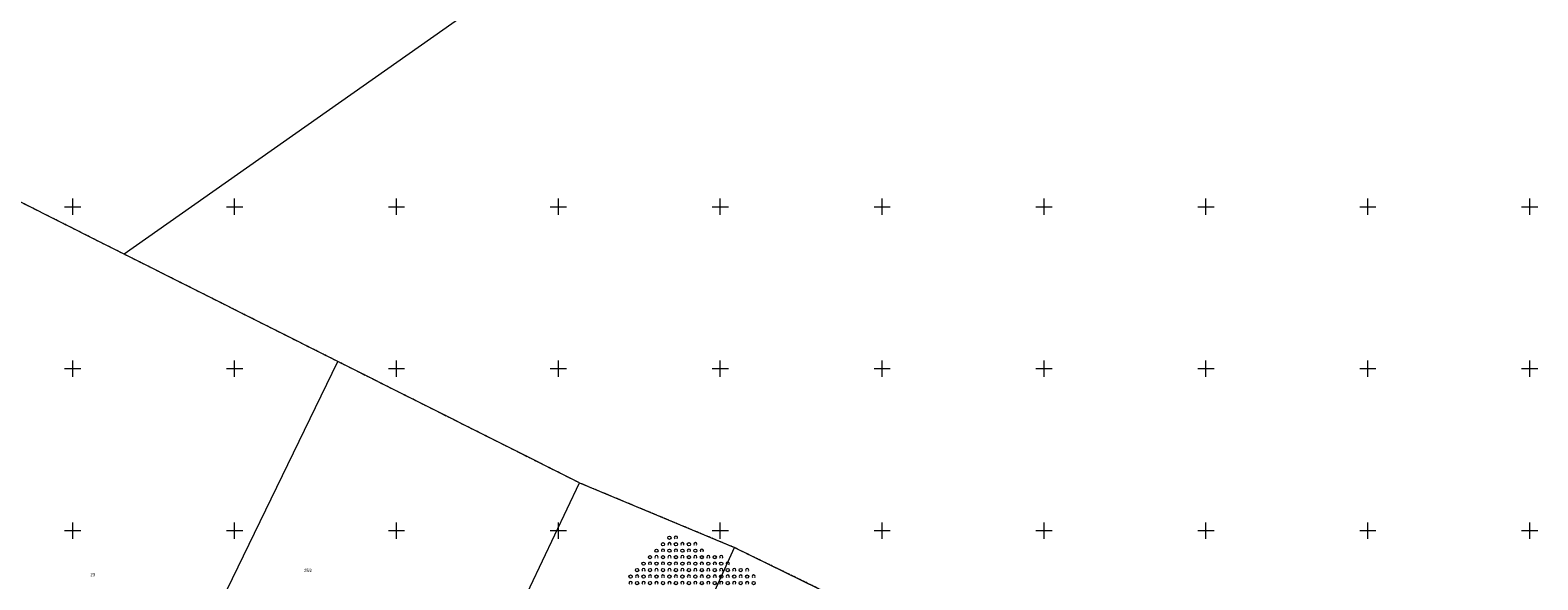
# Model space of a CAD drawing. Header units: millimetres. Extents: x 1024 to 29474, y -14562 to 6512.
# Tile 36 of 83: x 20854 to 21320, y 3150 to 3319. Entities that reach past the tile are written whole.
import ezdxf
from ezdxf.enums import TextEntityAlignment as Align

# ---------------------------------------------------------------- set-up
doc = ezdxf.new("R2010")
doc.units = ezdxf.units.MM
for name, pattern in [('1', [0]), ('2_OTZK', [1.5, 1, -0.5]), ('EGDE', [0]), ('EGKK', [2, 1.5, -0.5]), ('EGUG', [1, 0.5, -0.5])]:
    doc.linetypes.add(name, pattern=pattern)
for name, color, linetype, lineweight in [('Dzialki', 7, 'EGDE', 18), ('Kontury', 3, 'EGKK', 18), ('Numery_dzialek', 7, 'Continuous', 9), ('OTZ_L_1', 7, '2_OTZK', 18), ('Podzial_sekcyjny_krzyze', 7, '1', 18), ('Uzytki', 3, 'EGUG', 18)]:
    doc.layers.add(name, color=color, linetype=linetype, lineweight=lineweight)
doc.styles.get("Standard").update_dxf_attribs({"font": 'arial.ttf'})

# ---------------------------------------------------------------- blocks, each defined once
blk = doc.blocks.new('2_OTZK')
at = {"linetype": 'Continuous'}
for centre in [(-1, 1), (1, -1)]:
    blk.add_circle(centre, 0.5, dxfattribs=at)
for centre, start, end in [((1, 1), 318.5904, 221.4096), ((-1, -1), 318.7031, 221.2969)]:
    blk.add_arc(centre, 0.5, start, end, dxfattribs=at)
blk = doc.blocks.new('Wykno-Rudnik')
at = {"layer": 'Dzialki'}
for p, q in [((4838.8, 3326.6), (4730.04, 3250.08)), ((4722.83, 3253.69), (4698.09, 3266.15)), ((4730.04, 3250.08), (4722.83, 3253.69)), ((4795.99, 3216.94), (4730.04, 3250.08)), ((4720.96, 3062.38), (4795.99, 3216.94)), ((4870.6, 3179.47), (4795.99, 3216.94)), ((4827.07, 3087.49), (4870.6, 3179.47)), ((4870.6, 3179.47), (4918.48, 3159.49)), ((4873.87, 3061.15), (4918.48, 3159.49)), ((4918.48, 3159.49), (4964.33, 3137.15))]:
    blk.add_line(p, q, dxfattribs=at)
at = {"layer": 'Kontury'}
for p, q in [((4722.83, 3253.69), (4698.09, 3266.15)), ((4730.04, 3250.08), (4722.83, 3253.69)), ((4795.99, 3216.94), (4730.04, 3250.08)), ((4870.6, 3179.47), (4795.99, 3216.94)), ((4918.48, 3159.49), (4870.6, 3179.47)), ((4964.33, 3137.15), (4918.48, 3159.49))]:
    blk.add_line(p, q, dxfattribs=at)
at = {"layer": 'Podzial_sekcyjny_krzyze'}
for p, q in [((4711.62, 3264.74), (4716.62, 3264.74)), ((4714.12, 3262.24), (4714.12, 3267.24)), ((4761.62, 3264.74), (4766.62, 3264.74)), ((4764.12, 3262.24), (4764.12, 3267.24)), ((4811.62, 3264.74), (4816.62, 3264.74)), ((4814.12, 3262.24), (4814.12, 3267.24)), ((4861.62, 3264.74), (4866.62, 3264.74)), ((4864.12, 3262.24), (4864.12, 3267.24)), ((4911.62, 3264.74), (4916.62, 3264.74)), ((4914.12, 3262.24), (4914.12, 3267.24)), ((4961.62, 3264.74), (4966.62, 3264.74)), ((4964.12, 3262.24), (4964.12, 3267.24)), ((5011.62, 3264.74), (5016.62, 3264.74)), ((5014.12, 3262.24), (5014.12, 3267.24)), ((5061.62, 3264.74), (5066.62, 3264.74)), ((5064.12, 3262.24), (5064.12, 3267.24)), ((5111.62, 3264.74), (5116.62, 3264.74)), ((5114.12, 3262.24), (5114.12, 3267.24)), ((5161.62, 3264.74), (5166.62, 3264.74)), ((5164.12, 3262.24), (5164.12, 3267.24)), ((4711.62, 3214.74), (4716.62, 3214.74)), ((4714.12, 3212.24), (4714.12, 3217.24)), ((4761.62, 3214.74), (4766.62, 3214.74)), ((4764.12, 3212.24), (4764.12, 3217.24)), ((4811.62, 3214.74), (4816.62, 3214.74)), ((4814.12, 3212.24), (4814.12, 3217.24)), ((4861.62, 3214.74), (4866.62, 3214.74)), ((4864.12, 3212.24), (4864.12, 3217.24)), ((4911.62, 3214.74), (4916.62, 3214.74)), ((4914.12, 3212.24), (4914.12, 3217.24)), ((4961.62, 3214.74), (4966.62, 3214.74)), ((4964.12, 3212.24), (4964.12, 3217.24)), ((5011.62, 3214.74), (5016.62, 3214.74)), ((5014.12, 3212.24), (5014.12, 3217.24)), ((5061.62, 3214.74), (5066.62, 3214.74)), ((5064.12, 3212.24), (5064.12, 3217.24)), ((5111.62, 3214.74), (5116.62, 3214.74)), ((5114.12, 3212.24), (5114.12, 3217.24)), ((5161.62, 3214.74), (5166.62, 3214.74)), ((5164.12, 3212.24), (5164.12, 3217.24)), ((4714.12, 3162.24), (4714.12, 3167.24)), ((4764.12, 3162.24), (4764.12, 3167.24)), ((4814.12, 3162.24), (4814.12, 3167.24)), ((4864.12, 3162.24), (4864.12, 3167.24)), ((4914.12, 3162.24), (4914.12, 3167.24)), ((4964.12, 3162.24), (4964.12, 3167.24)), ((5014.12, 3162.24), (5014.12, 3167.24)), ((5064.12, 3162.24), (5064.12, 3167.24)), ((5114.12, 3162.24), (5114.12, 3167.24)), ((5164.12, 3162.24), (5164.12, 3167.24)), ((4711.62, 3164.74), (4716.62, 3164.74)), ((4761.62, 3164.74), (4766.62, 3164.74)), ((4811.62, 3164.74), (4816.62, 3164.74)), ((4861.62, 3164.74), (4866.62, 3164.74)), ((4911.62, 3164.74), (4916.62, 3164.74)), ((4961.62, 3164.74), (4966.62, 3164.74)), ((5011.62, 3164.74), (5016.62, 3164.74)), ((5061.62, 3164.74), (5066.62, 3164.74)), ((5111.62, 3164.74), (5116.62, 3164.74)), ((5161.62, 3164.74), (5166.62, 3164.74))]:
    blk.add_line(p, q, dxfattribs=at)
at = {"layer": 'Uzytki'}
for p, q in [((4722.83, 3253.69), (4698.09, 3266.15)), ((4730.04, 3250.08), (4722.83, 3253.69)), ((4795.99, 3216.94), (4730.04, 3250.08)), ((4870.6, 3179.47), (4795.99, 3216.94)), ((4918.48, 3159.49), (4870.6, 3179.47)), ((4964.33, 3137.15), (4918.48, 3159.49))]:
    blk.add_line(p, q, dxfattribs=at)
at = {"layer": 'OTZ_L_1'}
for p in [(4899.42, 3161.53), (4895.42, 3157.53), (4897.42, 3159.53), (4899.42, 3157.53), (4901.42, 3159.53), (4903.42, 3157.53), (4905.42, 3159.53), (4907.42, 3157.53), (4889.42, 3151.53), (4891.42, 3153.53), (4893.42, 3155.53), (4893.42, 3151.53), (4895.42, 3153.53), (4897.42, 3155.53), (4897.42, 3151.53), (4899.42, 3153.53), (4901.42, 3155.53), (4901.42, 3151.53), (4903.42, 3153.53), (4905.42, 3155.53), (4905.42, 3151.53), (4907.42, 3153.53), (4909.42, 3155.53), (4909.42, 3151.53), (4911.42, 3153.53), (4913.42, 3155.53), (4913.42, 3151.53), (4915.42, 3153.53), (4917.42, 3151.53), (4921.42, 3151.53), (4887.42, 3149.53), (4891.42, 3149.53), (4895.42, 3149.53), (4899.42, 3149.53), (4903.42, 3149.53), (4907.42, 3149.53), (4911.42, 3149.53), (4915.42, 3149.53), (4919.42, 3149.53), (4923.42, 3149.53)]:
    blk.add_blockref('2_OTZK', p, dxfattribs=at)
at = {"layer": 'Numery_dzialek', "width": 0.7}
for s, p in [('25/2', (4785.58, 3152.93)), ('23', (4719.59, 3151.64))]:
    blk.add_text(s, height=1, dxfattribs=at).set_placement(p, align=Align.TOP_LEFT)

msp = doc.modelspace()

# ---------------------------------------------------------------- block references
msp.add_blockref('Wykno-Rudnik', (16153.042, 0))

doc.saveas('drawing.dxf')
